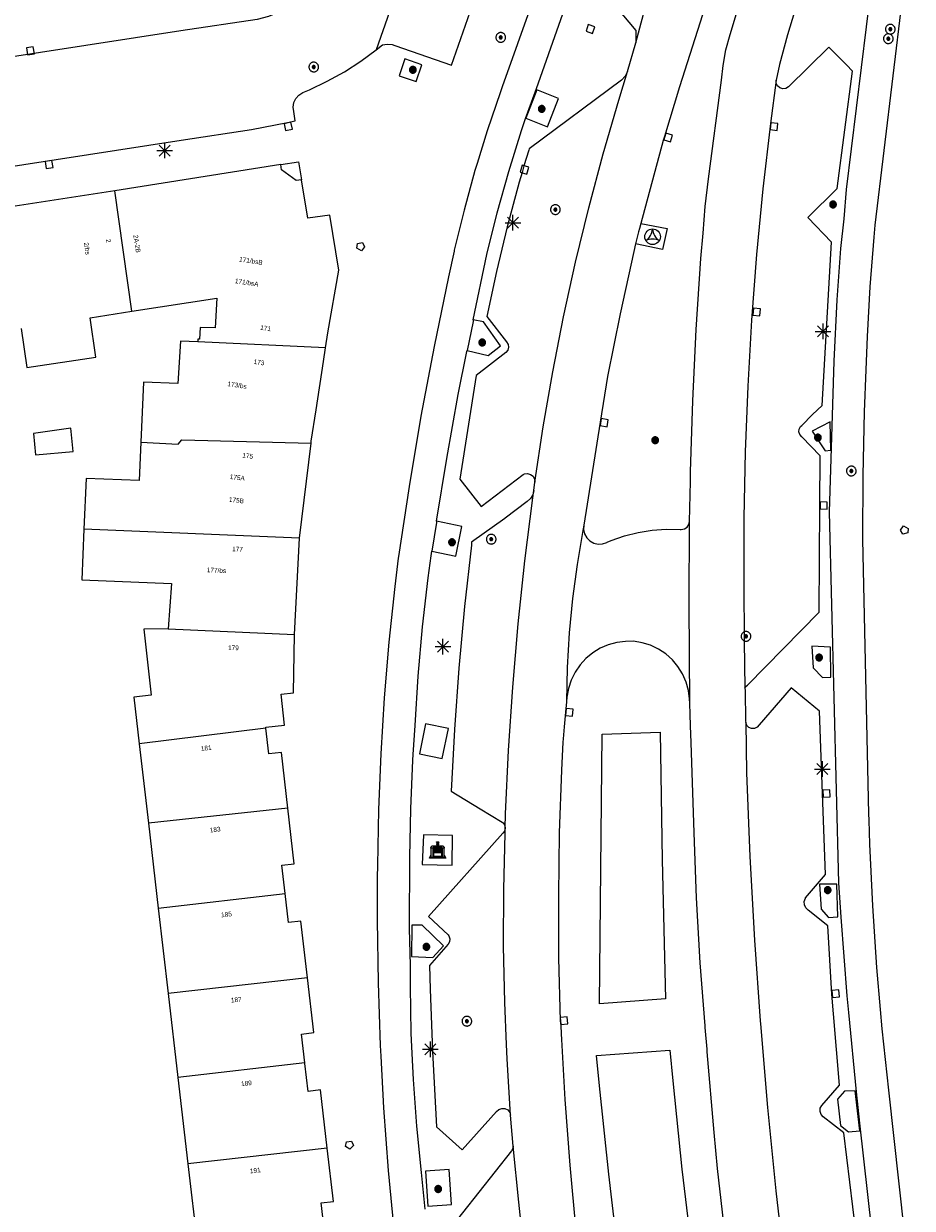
# Model space of a CAD drawing. Header units: metres. Extents: x 135779 to 137489, y 452643 to 455118.
# Tile 93 of 256: x 136170 to 136227, y 453505 to 453581. Entities that reach past the tile are written whole.
import ezdxf
from ezdxf.enums import TextEntityAlignment as Align

# ---------------------------------------------------------------- set-up
doc = ezdxf.new("R2010")
doc.units = ezdxf.units.M
for name, color, linetype, lineweight in [('KTop_BAK_Afval apart plaats', 96, 'Continuous', 13), ('KTop_BTD_Groenvoorziening', 62, 'Continuous', 13), ('KTop_NAR_Huisnummer (t)', 7, 'Continuous', 13), ('KTop_NAR_Huisnummer tijdelijk (t)', 7, 'Continuous', 13), ('KTop_OTD_Open verharding_tegels', 15, 'Continuous', 13), ('KTop_PAL_Lichtmast', 40, 'Continuous', 13), ('KTop_PND_Grondvlaksituatie van BAG-pand [tachy]', 1, 'Continuous', 13), ('KTop_PND_Pandscheiding', 40, 'Continuous', 13), ('KTop_PUT_Brandkraan of -put', 1, 'Continuous', 13), ('KTop_PUT_Inspectie- of rioolput', 15, 'Continuous', 13), ('KTop_PUT_Kolk', 15, 'Continuous', 13), ('KTop_STM_Reclamezuil', 40, 'Continuous', 13), ('KTop_VGO_Boom', 92, 'Continuous', 13), ('KTop_WGD_Fietspad', 40, 'Continuous', 13), ('KTop_WGD_Rijbaan_Lokale weg', 251, 'Continuous', 13), ('KTop_WGD_Voetpad', 251, 'Continuous', 13)]:
    doc.layers.add(name, color=color, linetype=linetype, lineweight=lineweight)
doc.styles.add('Style-ROVU', font='ROVU.shx')
doc.styles.add('Style-ROVUCURSIEF', font='ROVUCURSIEF.shx')

# ---------------------------------------------------------------- blocks, each defined once
blk = doc.blocks.new('BAK_Afval_apart_plaats')
at = {"layer": 'KTop_BAK_Afval apart plaats'}
for p, q in [((-0.43, 0.141), (-0.425, 0.168)), ((-0.43, 0.118), (-0.43, 0.141)), ((-0.29, 0.118), (-0.43, 0.118)), ((-0.43, 0.118), (-0.43, -0.457)), ((-0.29, 0.118), (-0.43, 0.118)), ((-0.425, 0.168), (-0.416, 0.193)), ((-0.416, 0.193), (-0.403, 0.215)), ((-0.403, 0.215), (-0.384, 0.24)), ((-0.384, 0.24), (-0.364, 0.258)), ((-0.364, 0.258), (-0.342, 0.272)), ((-0.342, 0.272), (0, 0.272)), ((-0.282, 0.167), (-0.29, 0.146)), ((-0.282, 0.167), (-0.29, 0.146)), ((-0.29, 0.146), (-0.29, 0.118)), ((-0.29, 0.146), (-0.29, 0.118)), ((-0.29, -0.429), (-0.29, 0.118)), ((-0.29, 0.118), (-0.29, -0.429)), ((-0.273, 0.186), (-0.282, 0.167)), ((-0.273, 0.186), (-0.282, 0.167)), ((-0.248, 0.217), (-0.273, 0.186)), ((-0.248, 0.217), (-0.273, 0.186)), ((0.248, 0.217), (-0.248, 0.217)), ((0.248, 0.217), (-0.248, 0.217)), ((-0.242, 0.081), (-0.242, 0.153)), ((-0.242, 0.153), (0.242, 0.153)), ((0.242, 0.081), (-0.242, 0.081)), ((-0.242, 0.034), (-0.242, 0.081)), ((-0.242, 0.081), (0.242, 0.081)), ((-0.242, -0.059), (-0.242, 0.034)), ((-0.242, 0.034), (0.242, 0.034)), ((0.242, 0.034), (-0.242, 0.034)), ((-0.073, 0.513), (-0.072, 0.515)), ((-0.073, 0.513), (-0.073, 0.49)), ((-0.072, 0.511), (-0.073, 0.513)), ((-0.072, 0.511), (-0.073, 0.513)), ((-0.073, 0.49), (-0.072, 0.488)), ((-0.073, 0.399), (-0.073, 0.376)), ((-0.072, 0.397), (-0.073, 0.399)), ((-0.073, 0.376), (-0.072, 0.374)), ((-0.072, 0.515), (-0.071, 0.516)), ((-0.07, 0.51), (-0.072, 0.511)), ((-0.07, 0.51), (-0.072, 0.511)), ((-0.072, 0.488), (-0.07, 0.486)), ((-0.07, 0.396), (-0.072, 0.397)), ((-0.072, 0.374), (-0.07, 0.373)), ((-0.071, 0.516), (-0.07, 0.517)), ((-0.07, 0.517), (-0.067, 0.519)), ((-0.069, 0.509), (-0.07, 0.51)), ((-0.069, 0.509), (-0.07, 0.51)), ((-0.07, 0.486), (-0.069, 0.485)), ((-0.069, 0.395), (-0.07, 0.396)), ((-0.07, 0.373), (-0.069, 0.371)), ((-0.066, 0.507), (-0.069, 0.509)), ((-0.066, 0.507), (-0.069, 0.509)), ((-0.069, 0.485), (-0.066, 0.484)), ((-0.066, 0.394), (-0.069, 0.395)), ((-0.069, 0.371), (-0.066, 0.37)), ((-0.067, 0.519), (-0.065, 0.52)), ((-0.063, 0.506), (-0.066, 0.507)), ((-0.063, 0.506), (-0.066, 0.507)), ((-0.066, 0.484), (-0.063, 0.483)), ((-0.063, 0.392), (-0.066, 0.394)), ((-0.066, 0.37), (-0.063, 0.369)), ((-0.065, 0.52), (-0.061, 0.521)), ((-0.059, 0.505), (-0.063, 0.506)), ((-0.059, 0.505), (-0.063, 0.506)), ((-0.063, 0.483), (-0.059, 0.482)), ((-0.059, 0.391), (-0.063, 0.392)), ((-0.063, 0.369), (-0.059, 0.368)), ((-0.061, 0.521), (-0.055, 0.523)), ((-0.054, 0.504), (-0.059, 0.505)), ((-0.054, 0.504), (-0.059, 0.505)), ((-0.059, 0.482), (-0.054, 0.481)), ((-0.054, 0.39), (-0.059, 0.391)), ((-0.059, 0.368), (-0.054, 0.367)), ((-0.055, 0.523), (-0.049, 0.524)), ((-0.048, 0.503), (-0.054, 0.504)), ((-0.048, 0.503), (-0.054, 0.504)), ((-0.054, 0.481), (-0.048, 0.48)), ((-0.048, 0.389), (-0.054, 0.39)), ((-0.054, 0.367), (-0.048, 0.366)), ((-0.049, 0.524), (-0.043, 0.525)), ((-0.043, 0.502), (-0.048, 0.503)), ((-0.043, 0.502), (-0.048, 0.503)), ((-0.048, 0.48), (-0.043, 0.479)), ((-0.043, 0.388), (-0.048, 0.389)), ((-0.048, 0.366), (-0.043, 0.365)), ((-0.043, 0.525), (-0.035, 0.526)), ((-0.036, 0.501), (-0.043, 0.502)), ((-0.036, 0.501), (-0.043, 0.502)), ((-0.043, 0.479), (-0.036, 0.478)), ((-0.036, 0.388), (-0.043, 0.388)), ((-0.043, 0.365), (-0.036, 0.364)), ((-0.03, 0.501), (-0.036, 0.501)), ((-0.03, 0.501), (-0.036, 0.501)), ((-0.036, 0.478), (-0.03, 0.478)), ((-0.03, 0.387), (-0.036, 0.388)), ((-0.036, 0.364), (-0.03, 0.364)), ((-0.035, 0.526), (-0.029, 0.527)), ((-0.021, 0.5), (-0.03, 0.501)), ((-0.021, 0.5), (-0.03, 0.501)), ((-0.03, 0.478), (-0.028, 0.478)), ((-0.021, 0.387), (-0.03, 0.387)), ((-0.03, 0.364), (-0.028, 0.364)), ((-0.029, 0.527), (-0.023, 0.527)), ((-0.028, 0.478), (-0.021, 0.477)), ((-0.028, 0.468), (-0.028, 0.478)), ((-0.028, 0.478), (-0.021, 0.477)), ((-0.028, 0.4), (-0.028, 0.468)), ((-0.028, 0.468), (-0.021, 0.468)), ((-0.021, 0.468), (-0.028, 0.468)), ((-0.021, 0.4), (-0.028, 0.4)), ((-0.028, 0.364), (-0.021, 0.363)), ((-0.028, 0.355), (-0.028, 0.364)), ((-0.028, 0.364), (-0.021, 0.363)), ((-0.028, 0.272), (-0.028, 0.355)), ((-0.028, 0.355), (-0.021, 0.354)), ((-0.021, 0.354), (-0.028, 0.355)), ((0.028, 0.272), (-0.028, 0.272)), ((-0.023, 0.527), (-0.013, 0.528)), ((-0.014, 0.5), (-0.021, 0.5)), ((-0.014, 0.5), (-0.021, 0.5)), ((-0.021, 0.477), (-0.014, 0.477)), ((-0.021, 0.477), (-0.014, 0.477)), ((-0.021, 0.468), (-0.014, 0.468)), ((-0.014, 0.468), (-0.021, 0.468)), ((-0.014, 0.399), (-0.021, 0.4)), ((-0.014, 0.386), (-0.021, 0.387)), ((-0.021, 0.363), (-0.014, 0.363)), ((-0.021, 0.363), (-0.014, 0.363)), ((-0.021, 0.354), (-0.014, 0.354)), ((-0.014, 0.354), (-0.021, 0.354)), ((0, 0.5), (-0.014, 0.5)), ((0, 0.5), (-0.014, 0.5)), ((-0.014, 0.477), (0, 0.477)), ((-0.014, 0.477), (0, 0.477)), ((-0.014, 0.468), (0, 0.468)), ((0, 0.468), (-0.014, 0.468)), ((0, 0.399), (-0.014, 0.399)), ((0, 0.386), (-0.014, 0.386)), ((-0.014, 0.363), (0, 0.363)), ((-0.014, 0.363), (0, 0.363)), ((-0.014, 0.354), (0, 0.354)), ((0, 0.354), (-0.014, 0.354)), ((-0.013, 0.528), (-0.005, 0.528)), ((-0.005, 0.528), (0, 0.528)), ((0, 0.528), (0.005, 0.528)), ((0, 0.5), (0, 0.477)), ((0, 0.477), (0, 0.5)), ((0, 0.477), (0, 0.5)), ((0, 0.5), (0.014, 0.5)), ((0.014, 0.5), (0, 0.5)), ((0.014, 0.477), (0, 0.477)), ((0, 0.477), (0.014, 0.477)), ((0.014, 0.468), (0, 0.468)), ((0, 0.468), (0, 0.399)), ((0, 0.468), (0, 0.399)), ((0.014, 0.468), (0, 0.468)), ((0, 0.399), (0.014, 0.399)), ((0, 0.363), (0, 0.386)), ((0, 0.363), (0, 0.386)), ((0, 0.386), (0.014, 0.386)), ((0.014, 0.363), (0, 0.363)), ((0, 0.363), (0.014, 0.363)), ((0, 0.354), (0.014, 0.354)), ((0, 0.272), (0, 0.354)), ((0, 0.354), (0, 0.272)), ((0.014, 0.354), (0, 0.354)), ((0, 0.272), (0.342, 0.272)), ((0.028, 0.272), (0, 0.272)), ((0, 0.272), (0.028, 0.272)), ((0.005, 0.528), (0.013, 0.528)), ((0.013, 0.528), (0.023, 0.527)), ((0.014, 0.5), (0.021, 0.5)), ((0.021, 0.5), (0.014, 0.5)), ((0.021, 0.477), (0.014, 0.477)), ((0.014, 0.477), (0.021, 0.477)), ((0.021, 0.468), (0.014, 0.468)), ((0.021, 0.468), (0.014, 0.468)), ((0.014, 0.399), (0.021, 0.4)), ((0.014, 0.386), (0.021, 0.387)), ((0.021, 0.363), (0.014, 0.363)), ((0.014, 0.363), (0.021, 0.363)), ((0.014, 0.354), (0.021, 0.354)), ((0.021, 0.354), (0.014, 0.354)), ((0.021, 0.5), (0.03, 0.501)), ((0.03, 0.501), (0.021, 0.5)), ((0.028, 0.478), (0.021, 0.477)), ((0.021, 0.477), (0.028, 0.478)), ((0.021, 0.468), (0.028, 0.468)), ((0.028, 0.468), (0.021, 0.468)), ((0.028, 0.468), (0.021, 0.468)), ((0.021, 0.4), (0.028, 0.4)), ((0.021, 0.387), (0.03, 0.387)), ((0.028, 0.364), (0.021, 0.363)), ((0.021, 0.363), (0.028, 0.364)), ((0.021, 0.354), (0.028, 0.355)), ((0.028, 0.355), (0.021, 0.354)), ((0.023, 0.527), (0.029, 0.527)), ((0.03, 0.478), (0.028, 0.478)), ((0.028, 0.478), (0.028, 0.468)), ((0.028, 0.4), (0.028, 0.468)), ((0.03, 0.364), (0.028, 0.364)), ((0.028, 0.364), (0.028, 0.355)), ((0.028, 0.355), (0.028, 0.272)), ((0.029, 0.527), (0.035, 0.526)), ((0.03, 0.501), (0.036, 0.501)), ((0.036, 0.501), (0.03, 0.501)), ((0.036, 0.478), (0.03, 0.478)), ((0.03, 0.387), (0.036, 0.388)), ((0.036, 0.364), (0.03, 0.364)), ((0.035, 0.526), (0.043, 0.525)), ((0.036, 0.501), (0.043, 0.502)), ((0.043, 0.502), (0.036, 0.501)), ((0.043, 0.479), (0.036, 0.478)), ((0.036, 0.388), (0.043, 0.388)), ((0.043, 0.365), (0.036, 0.364)), ((0.043, 0.525), (0.049, 0.524)), ((0.043, 0.502), (0.048, 0.503)), ((0.048, 0.503), (0.043, 0.502)), ((0.048, 0.48), (0.043, 0.479)), ((0.043, 0.388), (0.048, 0.389)), ((0.048, 0.366), (0.043, 0.365)), ((0.048, 0.503), (0.054, 0.504)), ((0.054, 0.504), (0.048, 0.503)), ((0.054, 0.481), (0.048, 0.48)), ((0.048, 0.389), (0.054, 0.39)), ((0.054, 0.367), (0.048, 0.366)), ((0.049, 0.524), (0.055, 0.523)), ((0.054, 0.504), (0.059, 0.505)), ((0.059, 0.505), (0.054, 0.504)), ((0.059, 0.482), (0.054, 0.481)), ((0.054, 0.39), (0.059, 0.391)), ((0.059, 0.368), (0.054, 0.367)), ((0.055, 0.523), (0.061, 0.521)), ((0.059, 0.505), (0.063, 0.506)), ((0.063, 0.506), (0.059, 0.505)), ((0.063, 0.483), (0.059, 0.482)), ((0.059, 0.391), (0.063, 0.392)), ((0.063, 0.369), (0.059, 0.368)), ((0.061, 0.521), (0.065, 0.52)), ((0.063, 0.506), (0.066, 0.507)), ((0.066, 0.507), (0.063, 0.506)), ((0.066, 0.484), (0.063, 0.483)), ((0.063, 0.392), (0.066, 0.394)), ((0.066, 0.37), (0.063, 0.369)), ((0.065, 0.52), (0.067, 0.519)), ((0.066, 0.507), (0.069, 0.509)), ((0.069, 0.509), (0.066, 0.507)), ((0.069, 0.485), (0.066, 0.484)), ((0.066, 0.394), (0.069, 0.395)), ((0.069, 0.371), (0.066, 0.37)), ((0.067, 0.519), (0.07, 0.517)), ((0.069, 0.509), (0.07, 0.51)), ((0.07, 0.51), (0.069, 0.509)), ((0.07, 0.486), (0.069, 0.485)), ((0.069, 0.395), (0.07, 0.396)), ((0.07, 0.373), (0.069, 0.371)), ((0.07, 0.517), (0.071, 0.516)), ((0.07, 0.51), (0.072, 0.511)), ((0.072, 0.511), (0.07, 0.51)), ((0.072, 0.488), (0.07, 0.486)), ((0.07, 0.396), (0.072, 0.397)), ((0.072, 0.374), (0.07, 0.373)), ((0.071, 0.516), (0.072, 0.515)), ((0.072, 0.515), (0.073, 0.513)), ((0.072, 0.511), (0.073, 0.513)), ((0.073, 0.513), (0.072, 0.511)), ((0.073, 0.49), (0.072, 0.488)), ((0.072, 0.397), (0.073, 0.399)), ((0.073, 0.376), (0.072, 0.374)), ((0.073, 0.513), (0.073, 0.49)), ((0.073, 0.399), (0.073, 0.376)), ((0.242, 0.153), (0.242, 0.081)), ((0.242, 0.081), (0.242, 0.034)), ((0.242, 0.034), (0.242, -0.059)), ((0.273, 0.186), (0.248, 0.217)), ((0.273, 0.186), (0.248, 0.217)), ((0.282, 0.167), (0.273, 0.186)), ((0.282, 0.167), (0.273, 0.186)), ((0.29, 0.146), (0.282, 0.167)), ((0.29, 0.146), (0.282, 0.167)), ((0.29, 0.118), (0.29, 0.146)), ((0.29, 0.118), (0.29, 0.146)), ((0.43, 0.118), (0.29, 0.118)), ((0.29, 0.118), (0.29, -0.429)), ((0.43, 0.118), (0.29, 0.118)), ((0.29, -0.429), (0.29, 0.118)), ((0.342, 0.272), (0.364, 0.258)), ((0.364, 0.258), (0.384, 0.24)), ((0.384, 0.24), (0.403, 0.215)), ((0.403, 0.215), (0.416, 0.193)), ((0.416, 0.193), (0.425, 0.168)), ((0.425, 0.168), (0.43, 0.141)), ((0.43, 0.141), (0.43, 0.118)), ((0.43, -0.457), (0.43, 0.118)), ((-0.528, -0.528), (-0.43, -0.332)), ((0.528, -0.528), (-0.528, -0.528)), ((-0.43, -0.332), (-0.43, -0.457)), ((-0.43, -0.457), (0.43, -0.457)), ((-0.43, -0.457), (0.43, -0.457)), ((0.29, -0.429), (-0.29, -0.429)), ((-0.29, -0.429), (0.29, -0.429)), ((0.242, -0.059), (-0.242, -0.059)), ((-0.242, -0.059), (-0.242, -0.092)), ((0.242, -0.059), (-0.242, -0.059)), ((-0.242, -0.092), (0.242, -0.092)), ((-0.242, -0.11), (-0.242, -0.092)), ((-0.242, -0.092), (0.242, -0.092)), ((0.242, -0.11), (-0.242, -0.11)), ((0.242, -0.11), (-0.242, -0.11)), ((-0.242, -0.147), (0.242, -0.147)), ((-0.242, -0.41), (-0.242, -0.147)), ((0.242, -0.41), (-0.242, -0.41)), ((0.242, -0.11), (0.242, -0.059)), ((0.242, -0.092), (0.242, -0.11)), ((0.242, -0.092), (0.242, -0.11)), ((0.242, -0.147), (0.242, -0.41)), ((0.43, -0.457), (0.43, -0.332)), ((0.43, -0.332), (0.528, -0.528))]:
    blk.add_line(p, q, dxfattribs=at)
at = {"layer": 'KTop_BAK_Afval apart plaats', "flags": 128}
blk.add_lwpolyline([(0.029, 0.413), (0.035, 0.412), (0.043, 0.411), (0.049, 0.41), (0.055, 0.409), (0.061, 0.407), (0.065, 0.406), (0.067, 0.405), (0.07, 0.403), (0.071, 0.402), (0.072, 0.401), (0.073, 0.399), (0.072, 0.397), (0.07, 0.396), (0.069, 0.395), (0.066, 0.394), (0.063, 0.392), (0.059, 0.391), (0.054, 0.39), (0.048, 0.389), (0.043, 0.388), (0.036, 0.388), (0.03, 0.387), (0.021, 0.387), (0.014, 0.386), (0, 0.386), (-0.014, 0.386), (-0.021, 0.387), (-0.03, 0.387), (-0.036, 0.388), (-0.043, 0.388), (-0.048, 0.389), (-0.054, 0.39), (-0.059, 0.391), (-0.063, 0.392), (-0.066, 0.394), (-0.069, 0.395), (-0.07, 0.396), (-0.072, 0.397), (-0.073, 0.399), (-0.072, 0.401), (-0.071, 0.402), (-0.07, 0.403), (-0.067, 0.405), (-0.065, 0.406), (-0.061, 0.407), (-0.055, 0.409), (-0.049, 0.41), (-0.043, 0.411), (-0.035, 0.412), (-0.029, 0.413), (-0.028, 0.413), (-0.028, 0.4), (-0.021, 0.4), (-0.014, 0.399), (0, 0.399), (0.014, 0.399), (0.021, 0.4), (0.028, 0.4), (0.028, 0.413), (0.029, 0.413), (0.028, 0.413)], dxfattribs=at)
at = {"layer": 'KTop_BAK_Afval apart plaats'}
for p in [(0, 0), (-0.43, -0.457)]:
    blk.add_point(p, dxfattribs=at)
blk = doc.blocks.new('PAL_Lichtmast')
at = {"layer": 'KTop_PAL_Lichtmast'}
for p, q in [((-0.354, -0.354), (0.354, 0.354)), ((0.354, -0.354), (-0.354, 0.354)), ((0, -0.5), (0, 0.5)), ((-0.5, 0), (0.5, 0))]:
    blk.add_line(p, q, dxfattribs=at)
blk = doc.blocks.new('PUT_Brandkraan_of_-put')
at = {"layer": 'KTop_PUT_Brandkraan of -put'}
for p, q in [((-0.25, 0.034), (0, 0.25)), ((-0.158, -0.25), (-0.25, 0.034)), ((0, 0.25), (0.25, 0.033)), ((0.25, 0.033), (0.158, -0.25)), ((0.158, -0.25), (-0.158, -0.25))]:
    blk.add_line(p, q, dxfattribs=at)
blk = doc.blocks.new('PUT_Inspectie-_of_rioolput')
at = {"layer": 'KTop_PUT_Inspectie- of rioolput', "flags": 128}
for points in [[(0.31, 0), (0.308, 0.032), (0.303, 0.064), (0.294, 0.095), (0.283, 0.126), (0.268, 0.155), (0.25, 0.182), (0.23, 0.207), (0.207, 0.23), (0.182, 0.25), (0.154, 0.268), (0.126, 0.283), (0.095, 0.294), (0.064, 0.303), (0.032, 0.308), (0, 0.309), (-0.032, 0.308), (-0.064, 0.303), (-0.096, 0.294), (-0.126, 0.283), (-0.155, 0.268), (-0.182, 0.25), (-0.207, 0.23), (-0.23, 0.207), (-0.25, 0.182), (-0.268, 0.154), (-0.283, 0.126), (-0.294, 0.095), (-0.303, 0.064), (-0.308, 0.032), (-0.309, 0), (-0.308, -0.032), (-0.303, -0.064), (-0.294, -0.096), (-0.283, -0.126), (-0.268, -0.155), (-0.25, -0.182), (-0.23, -0.207), (-0.207, -0.23), (-0.182, -0.25), (-0.155, -0.268), (-0.126, -0.283), (-0.096, -0.294), (-0.064, -0.303), (-0.032, -0.308), (0, -0.309), (0.032, -0.308), (0.064, -0.303), (0.095, -0.294), (0.126, -0.283), (0.155, -0.268), (0.182, -0.25), (0.207, -0.23), (0.23, -0.207), (0.25, -0.182), (0.268, -0.155), (0.283, -0.126), (0.294, -0.096), (0.303, -0.064), (0.308, -0.032), (0.31, 0)], [(0.095, 0), (0.094, 0.009), (0.092, 0.019), (0.09, 0.029), (0.086, 0.038), (0.082, 0.047), (0.076, 0.055), (0.07, 0.063), (0.063, 0.07), (0.055, 0.076), (0.047, 0.082), (0.038, 0.086), (0.029, 0.09), (0.019, 0.092), (0.009, 0.094), (0, 0.094), (-0.01, 0.094), (-0.02, 0.092), (-0.029, 0.09), (-0.039, 0.086), (-0.048, 0.082), (-0.056, 0.076), (-0.064, 0.07), (-0.071, 0.063), (-0.077, 0.055), (-0.082, 0.047), (-0.087, 0.038), (-0.09, 0.029), (-0.093, 0.019), (-0.094, 0.009), (-0.095, 0), (-0.094, -0.01), (-0.093, -0.02), (-0.09, -0.029), (-0.087, -0.039), (-0.082, -0.048), (-0.077, -0.056), (-0.071, -0.064), (-0.064, -0.071), (-0.056, -0.077), (-0.047, -0.082), (-0.039, -0.087), (-0.029, -0.09), (-0.02, -0.093), (-0.01, -0.094), (0, -0.095), (0.009, -0.094), (0.019, -0.093), (0.029, -0.09), (0.038, -0.087), (0.047, -0.082), (0.055, -0.077), (0.063, -0.071), (0.07, -0.064), (0.076, -0.056), (0.082, -0.047), (0.086, -0.039), (0.09, -0.029), (0.092, -0.02), (0.094, -0.01), (0.095, 0)], [(0.035, 0), (0.034, 0.003), (0.034, 0.007), (0.033, 0.01), (0.031, 0.014), (0.03, 0.017), (0.028, 0.02), (0.026, 0.023), (0.023, 0.026), (0.02, 0.028), (0.017, 0.03), (0.014, 0.031), (0.01, 0.033), (0.007, 0.034), (0.003, 0.034), (0, 0.034), (-0.004, 0.034), (-0.007, 0.034), (-0.011, 0.033), (-0.014, 0.031), (-0.018, 0.03), (-0.021, 0.028), (-0.023, 0.026), (-0.026, 0.023), (-0.028, 0.02), (-0.03, 0.017), (-0.032, 0.014), (-0.033, 0.01), (-0.034, 0.007), (-0.035, 0.003), (-0.035, 0), (-0.035, -0.004), (-0.034, -0.007), (-0.033, -0.011), (-0.032, -0.014), (-0.03, -0.018), (-0.028, -0.021), (-0.026, -0.023), (-0.023, -0.026), (-0.021, -0.028), (-0.017, -0.03), (-0.014, -0.032), (-0.011, -0.033), (-0.007, -0.034), (-0.004, -0.035), (0, -0.035), (0.003, -0.035), (0.007, -0.034), (0.01, -0.033), (0.014, -0.032), (0.017, -0.03), (0.02, -0.028), (0.023, -0.026), (0.026, -0.023), (0.028, -0.021), (0.03, -0.017), (0.031, -0.014), (0.033, -0.011), (0.034, -0.007), (0.034, -0.004), (0.035, 0)], [(0.01, 0.02), (0.007, 0.02), (0.005, 0.021), (0.003, 0.022), (0.001, 0.022), (-0.001, 0.022), (-0.004, 0.022), (-0.006, 0.021), (-0.008, 0.02), (-0.01, 0.019), (-0.012, 0.018), (-0.014, 0.017), (-0.016, 0.015), (-0.017, 0.013), (-0.019, 0.012), (-0.02, 0.009), (-0.021, 0.007), (-0.022, 0.005), (-0.022, 0.003), (-0.022, 0.001), (-0.022, -0.001), (-0.022, -0.004), (-0.022, -0.006), (-0.021, -0.008), (-0.02, -0.01), (-0.019, -0.012), (-0.017, -0.014), (-0.016, -0.016), (-0.014, -0.017), (-0.012, -0.019), (-0.01, -0.02), (-0.008, -0.021), (-0.006, -0.022), (-0.003, -0.022), (-0.001, -0.022), (0.001, -0.022), (0.003, -0.022), (0.005, -0.022), (0.008, -0.021), (0.01, -0.02), (0.012, -0.019), (0.014, -0.017), (0.015, -0.016), (0.017, -0.014), (0.018, -0.012), (0.02, -0.01), (0.02, -0.008), (0.021, -0.006), (0.022, -0.003), (0.022, -0.001), (0.022, 0.001), (0.022, 0.003), (0.021, 0.005), (0.02, 0.008), (0.019, 0.01), (0.018, 0.012), (0.017, 0.014), (0.015, 0.015), (0.013, 0.017), (0.012, 0.018), (0.01, 0.02)]]:
    blk.add_lwpolyline(points, dxfattribs=at)
blk = doc.blocks.new('PUT_Kolk')
at = {"layer": 'KTop_PUT_Kolk', "flags": 128}
blk.add_lwpolyline([(0.225, -0.225), (0.225, 0.225), (-0.225, 0.225), (-0.225, -0.225), (0.225, -0.225)], dxfattribs=at)
blk = doc.blocks.new('STM_Reclamezuil')
at = {"layer": 'KTop_STM_Reclamezuil'}
blk.add_circle((0, 0), 0.5, dxfattribs=at)
for centre, radius, start, end in [((-0.982, 0.568), 0.984, 303.89611, 356.03804), ((0.98, 0.567), 0.982, 183.93068, 236.24524), ((0, -1.149), 0.999, 64.2764, 115.72044)]:
    blk.add_arc(centre, radius, start, end, dxfattribs=at)
blk = doc.blocks.new('VGO_Boom')
at = {"layer": 'KTop_VGO_Boom', "flags": 128}
for points in [[(0.215, 0), (0.214, 0.022), (0.21, 0.045), (0.204, 0.066), (0.196, 0.087), (0.186, 0.108), (0.174, 0.126), (0.16, 0.144), (0.144, 0.16), (0.126, 0.174), (0.107, 0.186), (0.087, 0.196), (0.066, 0.204), (0.045, 0.21), (0.022, 0.214), (-0.001, 0.215), (-0.023, 0.214), (-0.045, 0.21), (-0.067, 0.204), (-0.088, 0.196), (-0.108, 0.186), (-0.127, 0.174), (-0.144, 0.16), (-0.16, 0.144), (-0.174, 0.126), (-0.187, 0.107), (-0.197, 0.087), (-0.205, 0.066), (-0.211, 0.045), (-0.214, 0.022), (-0.215, -0.001), (-0.214, -0.023), (-0.211, -0.045), (-0.205, -0.067), (-0.197, -0.088), (-0.187, -0.108), (-0.174, -0.127), (-0.16, -0.144), (-0.144, -0.16), (-0.127, -0.174), (-0.108, -0.187), (-0.088, -0.197), (-0.067, -0.205), (-0.045, -0.211), (-0.023, -0.214), (0, -0.215), (0.022, -0.214), (0.045, -0.211), (0.066, -0.205), (0.087, -0.197), (0.108, -0.187), (0.126, -0.174), (0.144, -0.16), (0.16, -0.144), (0.174, -0.127), (0.186, -0.108), (0.196, -0.088), (0.204, -0.067), (0.21, -0.045), (0.214, -0.023), (0.215, -0.001)], [(0.155, 0), (0.154, 0.016), (0.152, 0.032), (0.147, 0.048), (0.142, 0.063), (0.134, 0.078), (0.125, 0.091), (0.115, 0.104), (0.104, 0.115), (0.091, 0.125), (0.077, 0.134), (0.063, 0.142), (0.048, 0.147), (0.032, 0.152), (0.016, 0.154), (-0.001, 0.155), (-0.017, 0.154), (-0.033, 0.152), (-0.048, 0.147), (-0.064, 0.142), (-0.078, 0.134), (-0.092, 0.125), (-0.104, 0.115), (-0.116, 0.104), (-0.126, 0.091), (-0.135, 0.077), (-0.142, 0.063), (-0.148, 0.048), (-0.152, 0.032), (-0.155, 0.016), (-0.155, -0.001), (-0.155, -0.017), (-0.152, -0.033), (-0.148, -0.048), (-0.142, -0.064), (-0.135, -0.078), (-0.126, -0.092), (-0.116, -0.104), (-0.104, -0.116), (-0.092, -0.126), (-0.078, -0.135), (-0.064, -0.142), (-0.048, -0.148), (-0.033, -0.152), (-0.017, -0.155), (0, -0.155), (0.016, -0.155), (0.032, -0.152), (0.048, -0.148), (0.063, -0.142), (0.078, -0.135), (0.091, -0.126), (0.104, -0.116), (0.115, -0.104), (0.125, -0.092), (0.134, -0.078), (0.142, -0.064), (0.147, -0.048), (0.152, -0.033), (0.154, -0.017), (0.155, -0.001)], [(0.095, 0), (0.094, 0.01), (0.093, 0.02), (0.09, 0.029), (0.087, 0.039), (0.082, 0.048), (0.077, 0.056), (0.071, 0.064), (0.064, 0.071), (0.056, 0.077), (0.047, 0.082), (0.039, 0.087), (0.029, 0.09), (0.02, 0.093), (0.01, 0.094), (-0.001, 0.095), (-0.01, 0.094), (-0.02, 0.093), (-0.03, 0.09), (-0.039, 0.087), (-0.048, 0.082), (-0.056, 0.077), (-0.064, 0.071), (-0.071, 0.064), (-0.077, 0.056), (-0.083, 0.047), (-0.087, 0.039), (-0.091, 0.029), (-0.093, 0.02), (-0.095, 0.01), (-0.095, -0.001), (-0.095, -0.01), (-0.093, -0.02), (-0.091, -0.03), (-0.087, -0.039), (-0.083, -0.048), (-0.077, -0.056), (-0.071, -0.064), (-0.064, -0.071), (-0.056, -0.077), (-0.048, -0.083), (-0.039, -0.087), (-0.03, -0.091), (-0.02, -0.093), (-0.01, -0.095), (0, -0.095), (0.01, -0.095), (0.02, -0.093), (0.029, -0.091), (0.039, -0.087), (0.048, -0.083), (0.056, -0.077), (0.064, -0.071), (0.071, -0.064), (0.077, -0.056), (0.082, -0.048), (0.087, -0.039), (0.09, -0.03), (0.093, -0.02), (0.094, -0.01), (0.095, -0.001)], [(0.035, 0), (0.035, 0.004), (0.034, 0.007), (0.033, 0.011), (0.032, 0.014), (0.03, 0.018), (0.028, 0.021), (0.026, 0.023), (0.023, 0.026), (0.021, 0.028), (0.017, 0.03), (0.014, 0.032), (0.011, 0.033), (0.007, 0.034), (0.004, 0.035), (-0.001, 0.035), (-0.004, 0.035), (-0.008, 0.034), (-0.011, 0.033), (-0.015, 0.032), (-0.018, 0.03), (-0.021, 0.028), (-0.024, 0.026), (-0.027, 0.023), (-0.029, 0.021), (-0.031, 0.017), (-0.032, 0.014), (-0.034, 0.011), (-0.035, 0.007), (-0.035, 0.004), (-0.035, -0.001), (-0.035, -0.004), (-0.035, -0.008), (-0.034, -0.011), (-0.032, -0.015), (-0.031, -0.018), (-0.029, -0.021), (-0.027, -0.024), (-0.024, -0.027), (-0.021, -0.029), (-0.018, -0.031), (-0.015, -0.032), (-0.011, -0.034), (-0.008, -0.035), (-0.004, -0.035), (0, -0.035), (0.004, -0.035), (0.007, -0.035), (0.011, -0.034), (0.014, -0.032), (0.018, -0.031), (0.021, -0.029), (0.023, -0.027), (0.026, -0.024), (0.028, -0.021), (0.03, -0.018), (0.032, -0.015), (0.033, -0.011), (0.034, -0.008), (0.035, -0.004), (0.035, 0)]]:
    blk.add_lwpolyline(points, dxfattribs=at)

msp = doc.modelspace()

# ---------------------------------------------------------------- linework, layer by layer
at = {"layer": 'KTop_BTD_Groenvoorziening', "flags": 128}
for points in [[(136206.932, 453517.839), (136207.101, 453535.139), (136210.837, 453535.266), (136210.961, 453527.072), (136211.173, 453518.162), (136206.932, 453517.839)], [(136206.941, 453512.583), (136206.756, 453514.53), (136211.447, 453514.859), (136211.632, 453512.912), (136212.223, 453507.24), (136212.894, 453501.578), (136213.645, 453495.925), (136208.954, 453495.596), (136208.203, 453501.249), (136207.532, 453506.912), (136206.941, 453512.583)]]:
    msp.add_lwpolyline(points, dxfattribs=at)
at = {"layer": 'KTop_OTD_Open verharding_tegels', "flags": 128}
msp.add_lwpolyline([(136209.597, 453567.893), (136211.27, 453567.57), (136210.99, 453566.23), (136209.256, 453566.586)], dxfattribs=at)
at = {"layer": 'KTop_PND_Grondvlaksituatie van BAG-pand [tachy]', "flags": 128}
for points in [[(136186.5, 453571.673), (136175.851, 453569.996)], [(136187.826, 453570.707), (136187.49, 453570.654), (136186.553, 453571.337), (136186.5, 453571.673)], [(136189.365, 453559.927), (136189.51, 453560.888), (136190.229, 453564.897), (136189.644, 453568.437), (136188.236, 453568.233), (136187.826, 453570.707)], [(136175.851, 453569.996), (136168.641, 453568.874)], [(136176.942, 453562.269), (136182.391, 453563.117), (136182.284, 453561.203), (136181.338, 453561.236), (136181.299, 453560.487), (136181.179, 453560.487), (136181.172, 453560.309)], [(136169.844, 453561.164), (136170.224, 453558.671), (136174.638, 453559.329), (136174.268, 453561.853), (136176.942, 453562.269)], [(136181.172, 453560.309), (136180.061, 453560.354), (136179.908, 453557.637), (136177.704, 453557.728), (136177.529, 453553.868)], [(136188.442, 453553.813), (136188.457, 453553.941), (136188.775, 453555.949), (136189.233, 453559.05), (136189.365, 453559.927)], [(136170.646, 453554.42), (136170.782, 453553.06), (136173.182, 453553.274), (136173.047, 453554.763), (136170.646, 453554.42)], [(136177.529, 453553.868), (136177.417, 453551.406), (136174.014, 453551.535), (136173.879, 453548.291)], [(136187.706, 453547.719), (136188.442, 453553.813)], [(136173.879, 453548.291), (136173.745, 453545.048), (136179.499, 453544.81), (136179.276, 453541.89)], [(136187.378, 453541.524), (136187.706, 453547.719)], [(136179.276, 453541.89), (136177.726, 453541.866), (136178.189, 453537.638), (136177.08, 453537.503), (136177.426, 453534.518)], [(136185.553, 453535.531), (136185.548, 453535.58), (136186.75, 453535.72), (136186.521, 453537.701), (136187.324, 453537.799), (136187.378, 453541.524)], [(136186.955, 453530.4), (136186.54, 453533.974), (136185.735, 453533.881), (136185.553, 453535.531)], [(136177.426, 453534.518), (136178.016, 453529.432)], [(136186.784, 453524.925), (136186.574, 453526.734), (136187.369, 453526.826), (136186.955, 453530.4)], [(136178.016, 453529.432), (136178.648, 453523.982)], [(136188.217, 453519.515), (136187.796, 453523.142), (136187.001, 453523.05), (136186.784, 453524.925)], [(136178.648, 453523.982), (136179.284, 453518.496)], [(136188.043, 453514.064), (136187.83, 453515.901), (136188.625, 453515.993), (136188.217, 453519.515)], [(136179.284, 453518.496), (136179.907, 453513.121)], [(136189.484, 453508.585), (136189.051, 453512.32), (136188.256, 453512.228), (136188.048, 453514.022), (136188.043, 453514.064)], [(136179.907, 453513.121), (136180.55, 453507.574)], [(136189.298, 453503.242), (136189.085, 453505.079), (136189.88, 453505.171), (136189.484, 453508.585)], [(136180.55, 453507.574), (136181.161, 453502.309)]]:
    msp.add_lwpolyline(points, dxfattribs=at)
at = {"layer": 'KTop_PND_Pandscheiding', "flags": 128}
for points in [[(136176.942, 453562.269), (136175.851, 453569.996)], [(136189.365, 453559.927), (136181.172, 453560.309)], [(136177.529, 453553.868), (136179.92, 453553.745), (136180.155, 453554.02), (136188.442, 453553.813)], [(136187.706, 453547.719), (136173.879, 453548.291)], [(136179.276, 453541.89), (136187.378, 453541.524)], [(136185.553, 453535.531), (136177.426, 453534.518)], [(136186.955, 453530.4), (136178.016, 453529.432)], [(136178.648, 453523.982), (136186.784, 453524.925)], [(136188.217, 453519.515), (136179.284, 453518.496)], [(136188.043, 453514.064), (136179.907, 453513.121)], [(136189.484, 453508.585), (136180.55, 453507.574)]]:
    msp.add_lwpolyline(points, dxfattribs=at)
at = {"layer": 'KTop_WGD_Fietspad', "flags": 128}
for points in [[(136198.848, 453561.709), (136199.72, 453565.91), (136200.385, 453568.582), (136201.127, 453571.234), (136201.945, 453573.863), (136202.2, 453574.63), (136202.91, 453576.55), (136207.46, 453589.49), (136207.82, 453590.53), (136212.863, 453604.768)], [(136234.046, 453437.599), (136233.63, 453441.45), (136227.83, 453491.17), (136225.49, 453512.3), (136225.068, 453516.235), (136224.96, 453517.473), (136224.725, 453520.177), (136224.463, 453524.126), (136224.28, 453528.079), (136224.23, 453529.62), (136224.21, 453530.02), (136223.83, 453547.63), (136223.846, 453551.725), (136223.943, 453555.819), (136224.05, 453558.52), (136224.12, 453560.64), (136224.293, 453563.83), (136224.546, 453567.015), (136224.62, 453567.79), (136226.34, 453582.17), (136227.121, 453587.923), (136227.89, 453593.08), (136228.458, 453596.05)], [(136203.54, 453584.67), (136200.7, 453576.67), (136200.581, 453576.339), (136199.728, 453573.834), (136199.085, 453571.739), (136198.952, 453571.304), (136198.252, 453568.752), (136197.63, 453566.18), (136197.61, 453566.12), (136197.25, 453564.473), (136196.329, 453560.009), (136195.487, 453555.529), (136194.724, 453551.036), (136194.04, 453546.53), (136194.03, 453546.43), (136193.807, 453544.618), (136193.428, 453541.048), (136193.129, 453537.471), (136192.909, 453533.887), (136192.77, 453530.3), (136192.71, 453526.71), (136192.69, 453525.96), (136192.684, 453523.2), (136192.742, 453519.185), (136192.88, 453515.171), (136192.918, 453514.478), (136193.098, 453511.162), (136193.395, 453507.157), (136193.773, 453503.159)], [(136224.369, 453583.145), (136222.76, 453570.08), (136222.6, 453568.19), (136222.39, 453566.29), (136222.162, 453563.01), (136221.961, 453559.067), (136221.79, 453553.51), (136221.67, 453549.39), (136222.27, 453525.6), (136222.42, 453523.41), (136222.79, 453518.36), (136222.897, 453517.28), (136223.4, 453512.19), (136223.62, 453510.19), (136225.14, 453496.65), (136225.35, 453494.51), (136226.85, 453482.08), (136227.08, 453479.61), (136228.62, 453466.26), (136228.81, 453464.71), (136230.12, 453453.43), (136230.33, 453451.47), (136231.95, 453437.63)], [(136198.848, 453561.709), (136198.83, 453561.62), (136198.443, 453559.741)], [(136196.494, 453548.794), (136197.143, 453552.823), (136197.885, 453556.922), (136198.43, 453559.68), (136198.443, 453559.741)], [(136196.494, 453548.794), (136196.48, 453548.71), (136196.188, 453546.869)], [(136195.75, 453504.67), (136195.52, 453507.03), (136195.223, 453510), (136195.005, 453512.977), (136194.927, 453514.665), (136194.867, 453515.959), (136194.81, 453518.943), (136194.81, 453520.31), (136194.76, 453522.67), (136194.78, 453527.24), (136194.835, 453530.357), (136194.969, 453533.472), (136194.99, 453533.83), (136195.11, 453535.69), (136195.311, 453538.856), (136195.593, 453542.015), (136195.953, 453545.167), (136196.14, 453546.57), (136196.188, 453546.869)]]:
    msp.add_lwpolyline(points, dxfattribs=at)
at = {"layer": 'KTop_WGD_Rijbaan_Lokale weg', "flags": 128}
for points in [[(136196.734, 453604.33), (136190.37, 453586.44), (136190.223, 453585.855), (136189.971, 453585.148), (136189.645, 453584.471), (136189.25, 453583.834), (136188.788, 453583.242), (136188.267, 453582.702), (136187.69, 453582.221), (136187.066, 453581.804), (136186.402, 453581.455), (136185.703, 453581.18), (136184.98, 453580.98), (136180.1, 453580.25), (136158.889, 453576.977)], [(136209.28, 453579.48), (136214.076, 453597.506)], [(136223.5, 453595), (136222, 453589.92), (136218.99, 453580), (136218.49, 453578.09), (136218.26, 453577.09)], [(136216.637, 453590.987), (136216.17, 453589.54), (136212.07, 453576.66), (136211.1, 453573.49), (136211.03, 453573.22), (136209.597, 453567.893)], [(136212.71, 453548.79), (136212.77, 453551.35), (136212.782, 453551.965), (136212.918, 453556.53), (136213.134, 453561.092), (136213.43, 453565.65), (136213.59, 453567.28), (136213.713, 453568.979), (136213.92, 453570.77), (136214.77, 453577.1), (136214.868, 453578.043), (136215.05, 453579.045), (136215.31, 453580.03), (136218.432, 453590.426)], [(136196.172, 453589.172), (136192.627, 453579.044)], [(136159.903, 453570.125), (136180.11, 453573.25), (136184.63, 453573.92), (136186.93, 453574.37), (136187.43, 453574.49), (136187.33, 453575.08), (136187.299, 453575.37), (136187.348, 453575.657), (136187.472, 453575.921), (136187.664, 453576.141), (136187.907, 453576.301), (136188.35, 453576.48), (136189.483, 453577.02), (136190.578, 453577.631), (136191.633, 453578.311), (136192.627, 453579.044)], [(136208.74, 453577.64), (136209.28, 453579.48)], [(136202.79, 453551.31), (136203.324, 453554.849), (136203.937, 453558.386), (136204.629, 453561.907), (136205.399, 453565.413), (136206.247, 453568.901), (136207.172, 453572.368), (136208.175, 453575.815), (136208.74, 453577.64)], [(136218.26, 453577.09), (136217.897, 453574.321), (136217.414, 453570.12), (136217.011, 453565.911), (136216.687, 453561.694), (136216.443, 453557.472), (136216.278, 453553.247), (136216.194, 453549.019), (136216.19, 453544.79), (136216.22, 453541.1), (136216.27, 453538.093)], [(136209.597, 453567.893), (136209.51, 453567.57), (136209.44, 453567.37), (136209.256, 453566.586)], [(136209.256, 453566.586), (136209.141, 453566.096), (136208.256, 453562.101), (136207.45, 453558.09), (136206.99, 453555.16), (136205.94, 453548.544)], [(136202.73, 453550.77), (136202.79, 453551.31)], [(136200.901, 453529.103), (136200.92, 453530.03), (136201.109, 453534.095), (136201.379, 453538.156), (136201.728, 453542.211), (136202.157, 453546.258), (136202.665, 453550.296), (136202.73, 453550.77)], [(136205.94, 453548.544), (136205.924, 453548.274), (136205.985, 453547.996), (136206.121, 453547.745), (136206.32, 453547.542), (136206.568, 453547.401), (136206.846, 453547.335), (136207.13, 453547.349), (136207.4, 453547.44), (136207.44, 453547.45), (136207.692, 453547.555), (136208.545, 453547.854), (136209.421, 453548.076), (136210.314, 453548.22), (136211.216, 453548.285), (136212.12, 453548.27), (136212.182, 453548.267), (136212.382, 453548.307), (136212.553, 453548.42), (136212.668, 453548.589), (136212.71, 453548.79)], [(136212.73, 453537.11), (136212.689, 453543.471), (136212.71, 453548.79)], [(136205.94, 453548.544), (136205.876, 453548.212), (136205.506, 453546.029), (136205.214, 453543.835), (136205.002, 453541.631), (136204.87, 453539.422), (136204.818, 453537.209)], [(136212.73, 453537.11), (136212.71, 453537.41), (136212.64, 453537.944), (136212.491, 453538.486), (136212.266, 453539.001), (136211.971, 453539.478), (136211.611, 453539.909), (136211.193, 453540.285), (136210.726, 453540.597), (136210.22, 453540.84), (136209.684, 453541.009), (136209.13, 453541.1), (136208.61, 453541.085), (136208.051, 453541.017), (136207.506, 453540.871), (136206.988, 453540.649), (136206.506, 453540.357), (136206.07, 453539.999), (136205.69, 453539.583), (136205.372, 453539.117), (136205.123, 453538.611), (136204.948, 453538.075), (136204.85, 453537.52), (136204.818, 453537.209)], [(136216.27, 453538.093), (136216.28, 453537.95), (136216.31, 453535.98), (136216.314, 453535.884)], [(136204.818, 453537.209), (136204.75, 453536.56), (136204.668, 453535.619), (136204.6, 453534.84), (136204.589, 453534.621), (136204.501, 453532.84), (136204.36, 453528.816), (136204.3, 453524.791), (136204.32, 453520.765), (136204.42, 453516.74), (136204.45, 453516.45), (136204.474, 453515.927), (136204.495, 453515.56), (136204.713, 453511.709), (136205.032, 453507.496), (136205.43, 453503.29), (136206.15, 453497.38), (136208.381, 453478.092)], [(136217.742, 453479.069), (136214.51, 453507.27), (136214.285, 453509.586), (136213.84, 453514.77), (136213.84, 453514.94), (136213.717, 453516.326), (136213.71, 453516.421), (136213.401, 453520.479), (136213.166, 453524.638), (136213.01, 453528.8), (136212.812, 453534.612), (136212.776, 453535.671), (136212.75, 453536.42), (136212.73, 453537.11)], [(136216.314, 453535.884), (136216.372, 453532.658), (136216.586, 453527.284), (136216.88, 453521.915), (136217.24, 453516.751), (136217.254, 453516.55), (136217.707, 453511.191), (136218.24, 453505.84), (136219.889, 453491.51)], [(136201.24, 453510.69), (136201.01, 453514.305), (136200.972, 453515.23), (136200.86, 453517.924), (136200.79, 453521.545), (136200.8, 453525.167), (136200.889, 453528.788), (136200.901, 453529.103)], [(136201.405, 453508.72), (136201.24, 453510.69)], [(136208.083, 453449.904), (136203.52, 453489.39), (136202.602, 453497.248), (136201.763, 453505.114), (136201.405, 453508.72)]]:
    msp.add_lwpolyline(points, dxfattribs=at)
at = {"layer": 'KTop_WGD_Voetpad', "flags": 128}
for points in [[(136214.076, 453597.506), (136213.955, 453597.252), (136213.768, 453597.04), (136213.53, 453596.89), (136211.64, 453595.77), (136210.73, 453592.23), (136208.032, 453581.755), (136209.28, 453580.28), (136209.28, 453579.48)], [(136192.627, 453579.044), (136193.02, 453579.35), (136193.326, 453579.403), (136193.636, 453579.376), (136193.82, 453579.32), (136197.45, 453578.06), (136200.45, 453586.63), (136196.77, 453587.91), (136196.522, 453588.048), (136196.322, 453588.249), (136196.186, 453588.497), (136196.124, 453588.774), (136196.141, 453589.057), (136196.172, 453589.172)], [(136216.27, 453538.093), (136216.336, 453538.221), (136216.42, 453538.28), (136221.02, 453542.97), (136221.06, 453549.81), (136221.1, 453552.99), (136219.91, 453554.22), (136219.783, 453554.354), (136219.724, 453554.529), (136219.743, 453554.713), (136219.838, 453554.871), (136219.92, 453554.94), (136220.59, 453555.65), (136221.21, 453556.23), (136221.82, 453566.71), (136220.3, 453568.28), (136222.19, 453570.14), (136223.16, 453577.67), (136222.77, 453578.07), (136221.65, 453579.2), (136219.07, 453576.66), (136218.898, 453576.564), (136218.702, 453576.543), (136218.513, 453576.6), (136218.362, 453576.728), (136218.274, 453576.904), (136218.26, 453577.09)], [(136194.089, 453577.374), (136195.175, 453576.997), (136195.552, 453578.083), (136194.466, 453578.46), (136194.089, 453577.374)], [(136208.74, 453577.64), (136208.581, 453577.355), (136208.35, 453577.1), (136202.42, 453572.68), (136202.4, 453572.6), (136202.098, 453571.594), (136201.97, 453571.16), (136201.793, 453570.542), (136201.024, 453567.693), (136200.333, 453564.826), (136199.72, 453561.94), (136200.986, 453560.304), (136201.084, 453560.143), (136201.109, 453559.955), (136201.054, 453559.773), (136200.93, 453559.63), (136199.04, 453558.14), (136197.98, 453551.5), (136199.36, 453549.75), (136202.04, 453551.79), (136202.136, 453551.835), (136202.333, 453551.86), (136202.524, 453551.806), (136202.678, 453551.682), (136202.772, 453551.507), (136202.79, 453551.31)], [(136202.917, 453576.463), (136202.211, 453574.649), (136203.598, 453574.109), (136204.304, 453575.923), (136202.917, 453576.463)], [(136186.5, 453571.673), (136187.646, 453571.853), (136187.826, 453570.707)], [(136198.443, 453559.741), (136199.809, 453559.434), (136200.6, 453560.053), (136199.492, 453561.592), (136198.848, 453561.709)], [(136221.403, 453553.307), (136221.767, 453553.355), (136221.733, 453555.173), (136220.585, 453554.587), (136221.403, 453553.307)], [(136202.73, 453550.77), (136202.656, 453550.493), (136202.509, 453550.251), (136202.3, 453550.06), (136200.882, 453548.987), (136200.86, 453548.97), (136198.73, 453547.45), (136198.74, 453547.41), (136198.721, 453547.256), (136198.279, 453543.323), (136197.916, 453539.381), (136197.633, 453535.433), (136197.43, 453531.48), (136199.293, 453530.346), (136200.7, 453529.49), (136200.761, 453529.442), (136200.867, 453529.288), (136200.901, 453529.103)], [(136196.188, 453546.869), (136197.734, 453546.556), (136198.121, 453548.464), (136196.494, 453548.794)], [(136221.232, 453538.771), (136221.778, 453538.792), (136221.745, 453540.713), (136220.552, 453540.777), (136220.642, 453539.4), (136221.232, 453538.771)], [(136223.37, 453503.23), (136222.6, 453509.56), (136221.28, 453510.6), (136221.148, 453510.751), (136221.084, 453510.941), (136221.099, 453511.141), (136221.19, 453511.32), (136222.32, 453512.62), (136221.937, 453517.19), (136221.83, 453518.47), (136221.59, 453522.84), (136220.32, 453523.86), (136220.169, 453524.008), (136220.083, 453524.201), (136220.074, 453524.413), (136220.143, 453524.613), (136220.16, 453524.64), (136221.43, 453526.13), (136221.25, 453531.33), (136221.04, 453536.61), (136219.23, 453538.11), (136217.18, 453535.73), (136217.056, 453535.584), (136216.883, 453535.501), (136216.692, 453535.495), (136216.514, 453535.567), (136216.381, 453535.704), (136216.314, 453535.884)], [(136196.859, 453533.589), (136197.246, 453535.497), (136195.787, 453535.793), (136195.4, 453533.885), (136196.859, 453533.589)], [(136200.901, 453529.103), (136200.856, 453528.926), (136200.74, 453528.78), (136195.98, 453523.45), (136197.23, 453522.27), (136197.284, 453522.198), (136197.347, 453522.018), (136197.331, 453521.828), (136197.24, 453521.66), (136196.04, 453520.29), (136196.078, 453518.792), (136196.228, 453514.787), (136196.244, 453514.369), (136196.49, 453509.95), (136198.13, 453508.47), (136200.34, 453510.93), (136200.345, 453510.938), (136200.493, 453511.071), (136200.68, 453511.135), (136200.878, 453511.122), (136201.055, 453511.032), (136201.182, 453510.88), (136201.24, 453510.69)], [(136195.573, 453526.787), (136197.498, 453526.741), (136197.513, 453528.634), (136195.643, 453528.673), (136195.573, 453526.787)], [(136221.049, 453525.509), (136221.162, 453523.923), (136221.624, 453523.373), (136222.222, 453523.419), (136222.165, 453525.523), (136221.049, 453525.509)], [(136196.26, 453520.817), (136196.93, 453521.565), (136195.57, 453522.886), (136194.896, 453522.888), (136194.877, 453520.878), (136196.26, 453520.817)], [(136222.651, 453512.233), (136222.203, 453511.718), (136222.392, 453510.032), (136222.911, 453509.623), (136223.628, 453509.703), (136223.341, 453512.26), (136222.651, 453512.233)], [(136201.405, 453508.72), (136201.386, 453508.564), (136201.29, 453508.42), (136197.11, 453503.1)], [(136197.29, 453507.224), (136195.771, 453507.112), (136195.937, 453504.86), (136197.456, 453504.972), (136197.29, 453507.224)]]:
    msp.add_lwpolyline(points, dxfattribs=at)

# ---------------------------------------------------------------- block references
at = {"layer": 'KTop_BAK_Afval apart plaats'}
msp.add_blockref('BAK_Afval_apart_plaats', (136196.557, 453527.704), dxfattribs=at)
at = {"layer": 'KTop_PAL_Lichtmast'}
for p in [(136179.063, 453572.58), (136201.39, 453567.946), (136221.278, 453560.973), (136196.898, 453540.757), (136221.231, 453532.9), (136196.097, 453514.925)]:
    msp.add_blockref('PAL_Lichtmast', p, dxfattribs=at)
at = {"layer": 'KTop_PUT_Brandkraan of -put'}
for p, rotation in [((136191.628, 453566.397), 189.3835651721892), ((136226.495, 453548.253), 13.17255342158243), ((136190.903, 453508.758), 186.6128023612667)]:
    msp.add_blockref('PUT_Brandkraan_of_-put', p, dxfattribs=dict(at, rotation=rotation))
at = {"layer": 'KTop_PUT_Inspectie- of rioolput'}
for p, rotation in [((136225.591, 453580.362), 353.1792235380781), ((136200.606, 453579.836), 340.4551376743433), ((136225.461, 453579.752), 353.179223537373), ((136188.615, 453577.937), 295.4829716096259), ((136204.112, 453568.791), 346.3353996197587), ((136223.091, 453552.022), 358.6427330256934), ((136199.996, 453547.647), 125.5122243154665), ((136216.335, 453541.417), 180.4658090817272), ((136198.436, 453516.727), 275.3352763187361)]:
    msp.add_blockref('PUT_Inspectie-_of_rioolput', p, dxfattribs=dict(at, rotation=rotation))
at = {"layer": 'KTop_PUT_Kolk'}
for p, rotation in [((136206.361, 453580.38), 160.6271593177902), ((136170.443, 453578.978), 278.7719392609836), ((136186.983, 453574.126), 102.255024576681), ((136211.341, 453573.422), 162.9862198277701), ((136218.135, 453574.116), 173.4413515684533), ((136171.642, 453571.68), 98.79111415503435), ((136202.132, 453571.352), 163.5675842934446), ((136217.016, 453562.226), 175.6064896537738), ((136207.237, 453555.122), 171.0775887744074), ((136221.31, 453549.808), 179.2793363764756), ((136204.999, 453536.536), 175.0197496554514), ((136221.501, 453531.34), 182.2776089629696), ((136222.08, 453518.487), 184.7784592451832), ((136204.67, 453516.756), 185.9061411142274)]:
    msp.add_blockref('PUT_Kolk', p, dxfattribs=dict(at, rotation=rotation))
at = {"layer": 'KTop_STM_Reclamezuil'}
msp.add_blockref('STM_Reclamezuil', (136210.342, 453567.048), dxfattribs=at)
at = {"layer": 'KTop_VGO_Boom'}
for p in [(136194.97, 453577.76), (136203.234, 453575.249), (136221.915, 453569.12), (136199.42, 453560.264), (136210.511, 453553.995), (136220.948, 453554.164), (136197.481, 453547.448), (136221.021, 453540.053), (136221.573, 453525.138), (136195.839, 453521.499), (136196.593, 453505.963)]:
    msp.add_blockref('VGO_Boom', p, dxfattribs=at)

# ---------------------------------------------------------------- texts
at = {"layer": 'KTop_NAR_Huisnummer (t)', "style": 'Style-ROVU'}
for s, rotation, p in [('171/bsB', 351.4, (136185.338, 453565.387)), ('171/bsA', 351.4, (136185.069, 453563.998)), ('171', 351.4, (136185.871, 453561.13)), ('173', 351.4, (136185.448, 453558.943)), ('173/bs', 351.4, (136184.317, 453557.437)), ('175', 353.1, (136184.725, 453552.953)), ('175A', 353.1, (136184.195, 453551.546)), ('175B', 353.1, (136184.139, 453550.087)), ('177', 357, (136184.074, 453546.993)), ('177/bs', 357, (136183, 453545.62)), ('179', 359.2, (136183.81, 453540.674)), ('181', 6.3, (136182.062, 453534.287)), ('183', 6.6, (136182.635, 453529.06)), ('185', 6.6, (136183.36, 453523.616)), ('187', 6.6, (136183.992, 453518.145)), ('189', 6.6, (136184.64, 453512.786)), ('191', 6.6, (136185.208, 453507.191))]:
    msp.add_text(s, height=0.3, rotation=rotation, dxfattribs=at).set_placement(p, align=Align.MIDDLE_RIGHT)
at = {"layer": 'KTop_NAR_Huisnummer tijdelijk (t)', "style": 'Style-ROVUCURSIEF'}
for s, p in [('2', (136175.433, 453566.899)), ('2A-2B', (136177.191, 453567.17)), ('2/bs', (136174.022, 453566.68))]:
    msp.add_text(s, height=0.3, rotation=278.9, dxfattribs=at).set_placement(p, align=Align.MIDDLE_LEFT)

doc.saveas('drawing.dxf')
